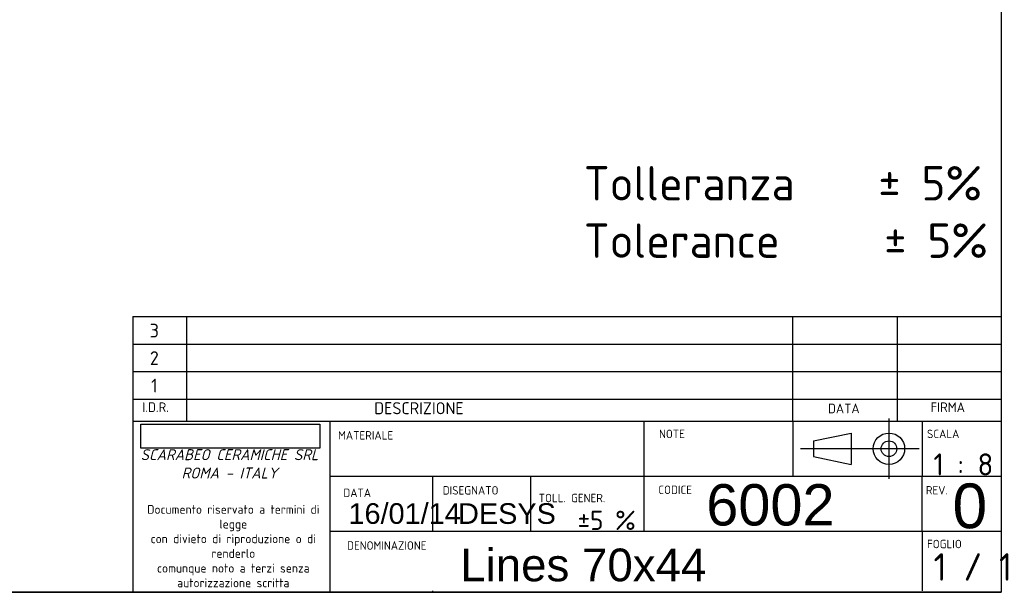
# Model space of a CAD drawing. Header units: millimetres. Extents: x 11 to 285, y 7 to 203.
# Tile 2 of 2: x 142 to 285, y 7 to 90. Entities that reach past the tile are written whole.
import ezdxf
from ezdxf.enums import TextEntityAlignment as Align
from ezdxf.lldxf.tags import DXFTag

# ---------------------------------------------------------------- set-up
doc = ezdxf.new("R2010")
doc.units = ezdxf.units.MM
for name, color, linetype in [('1', 7, 'Continuous'), ('Default', 7, 'Continuous'), ('Predefinito', 7, 'Continuous')]:
    doc.layers.add(name, color=color, linetype=linetype)
doc.styles.add('SEACAD_Arial', font='arial.ttf')
doc.styles.add('SEACAD_Solid_Edge_ISOB', font='seisobd.ttf')
tags = doc.linetypes.add('CENTER2', pattern=[28.575000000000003, 19.05, -3.175, 3.175, -3.175]).pattern_tags.tags
tags[10:11] = [DXFTag(74, 4), DXFTag(75, 0), DXFTag(340, '0'), DXFTag(46, 0.0), DXFTag(50, 0.0), DXFTag(44, 0.0), DXFTag(45, 0.0)]
tags[8:9] = [DXFTag(74, 4), DXFTag(75, 0), DXFTag(340, '0'), DXFTag(46, 0.0), DXFTag(50, 0.0), DXFTag(44, 0.0), DXFTag(45, 0.0)]
tags[6:7] = [DXFTag(74, 4), DXFTag(75, 0), DXFTag(340, '0'), DXFTag(46, 0.0), DXFTag(50, 0.0), DXFTag(44, 0.0), DXFTag(45, 0.0)]
tags[4:5] = [DXFTag(74, 4), DXFTag(75, 0), DXFTag(340, '0'), DXFTag(46, 0.0), DXFTag(50, 0.0), DXFTag(44, 0.0), DXFTag(45, 0.0)]
picture_1 = doc.add_image_def('image1.jpg', size_in_pixel=(300, 40))

# ---------------------------------------------------------------- blocks, each defined once
blk = doc.blocks.new('SEANNOT_GROUP4')
at = {"layer": 'Default', "color": 7, "linetype": 'Continuous', "style": 'SEACAD_Arial'}
blk.add_text('16/01/14', height=3, dxfattribs=at).set_placement((189.4907393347, 20.2255801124), align=Align.TOP_LEFT)
blk = doc.blocks.new('SEANNOT_GROUP5')
at = {"layer": 'Default', "color": 7, "linetype": 'Continuous', "style": 'SEACAD_Solid_Edge_ISOB'}
blk.add_text('1 / 1', height=4, dxfattribs=at).set_placement((274.5275896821, 12.9661109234), align=Align.TOP_LEFT)
blk = doc.blocks.new('SEANNOT_GROUP6')
at = {"layer": 'Predefinito', "color": 7, "linetype": 'CENTER2'}
for p, q in [((268.0507598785, 32.5132231), (268.0507598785, 23.7632230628)), ((272.4257598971, 28.1382230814), (263.6757598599, 28.1382230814))]:
    blk.add_line(p, q, dxfattribs=at)
blk = doc.blocks.new('SEANNOT_GROUP7')
at = {"layer": 'Predefinito', "color": 7, "linetype": 'CENTER2'}
blk.add_line((264.5823548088, 28.1382230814), (255.1706797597, 28.1382230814), dxfattribs=at)
blk = doc.blocks.new('SEANNOT_GROUP8')
at = {"layer": 'Predefinito', "color": 7, "linetype": 'Continuous', "style": 'SEACAD_Arial'}
blk.add_text('Lines 70x44', height=4.75, dxfattribs=at).set_placement((205.7301877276, 13.633435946), align=Align.TOP_LEFT)
blk = doc.blocks.new('SEANNOT_GROUP10')
at = {"layer": 'Predefinito', "color": 7, "linetype": 'Continuous', "style": 'SEACAD_Arial'}
blk.add_text('DESYS', height=3, dxfattribs=at).set_placement((205.4238703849, 20.2213690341), align=Align.TOP_LEFT)
blk = doc.blocks.new('SEANNOT_GROUP12')
at = {"layer": 'Predefinito', "color": 7, "linetype": 'Continuous', "style": 'SEACAD_Arial'}
blk.add_text('6002', height=6, dxfattribs=at).set_placement((241.493512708, 22.9908499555), align=Align.TOP_LEFT)
blk = doc.blocks.new('SEANNOT_GROUP13')
at = {"layer": 'Predefinito', "color": 7, "linetype": 'Continuous', "style": 'SEACAD_Arial'}
blk.add_text('0', height=6.5, dxfattribs=at).set_placement((277.2833090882, 23.0928429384), align=Align.TOP_LEFT)

msp = doc.modelspace()

# ---------------------------------------------------------------- linework, layer by layer
at = {"layer": '1', "color": 7, "linetype": 'Continuous'}
for p, q in [((284.3565875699, 202.8450125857), (284.3565875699, 7.2812665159)), ((158.1293431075, 47.3492349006), (284.3565875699, 47.3492349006)), ((254.0877069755, 32.1479564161), (254.0877069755, 47.3479564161)), ((269.2877069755, 32.1479564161), (269.2877069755, 47.3479564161)), ((158.1293431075, 43.3492349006), (284.3565875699, 43.3492349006)), ((158.1293431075, 39.3492349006), (284.3565875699, 39.3492349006)), ((158.1293431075, 35.3492349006), (284.3565875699, 35.3492349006)), ((158.1293431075, 32.1479564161), (284.3565875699, 32.1479564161)), ((254.0877069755, 32.1479564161), (254.0877069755, 24.1479564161)), ((272.8869784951, 32.1479564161), (272.8869784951, 24.1479564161)), ((257.0986451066, 29.2777821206), (262.5353063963, 30.4173411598)), ((262.5353063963, 30.4173411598), (262.5353063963, 25.859105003)), ((257.0986451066, 29.2777821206), (257.0986451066, 26.9986640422)), ((257.0986451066, 26.9986640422), (262.5353063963, 25.859105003)), ((186.7807768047, 24.1479564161), (284.3565875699, 24.1479564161)), ((272.8869784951, 16.1479564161), (272.8869784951, 24.1479564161)), ((186.7807768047, 16.1479564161), (284.3565875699, 16.1479564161)), ((272.8869784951, 16.1479564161), (272.8869784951, 7.4714564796)), ((284.3565875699, 7.2812665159), (10.8564131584, 7.2812665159)), ((88.7928415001, 7.3094452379), (284.3565875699, 7.3094452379))]:
    msp.add_line(p, q, dxfattribs=at)
for radius in [2.279118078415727, 1.139559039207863]:
    msp.add_circle((268.0507598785, 28.1382230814), radius, dxfattribs=at)
at = {"layer": 'Predefinito', "color": 7, "linetype": 'Continuous'}
for p, q in [((158.1293431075, 47.3492349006), (158.1293431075, 7.4489135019)), ((165.9433704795, 47.3492349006), (165.9433704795, 32.1479564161)), ((186.7807768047, 32.1479564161), (186.7807768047, 7.4489135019)), ((232.4353061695, 32.1479564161), (232.4353061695, 16.1479564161)), ((201.7142513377, 24.1479564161), (201.7142513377, 16.1479564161)), ((215.9585952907, 24.1479564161), (215.9585952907, 16.1479564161)), ((201.7142513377, 7.4714564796), (201.7142513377, 7.4489135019))]:
    msp.add_line(p, q, dxfattribs=at)

# ---------------------------------------------------------------- block references
at = {"layer": 'Default'}
for name in ['SEANNOT_GROUP4', 'SEANNOT_GROUP5']:
    msp.add_blockref(name, (0, 0), dxfattribs=at)
at = {"layer": 'Predefinito'}
for name in ['SEANNOT_GROUP6', 'SEANNOT_GROUP7', 'SEANNOT_GROUP12', 'SEANNOT_GROUP13', 'SEANNOT_GROUP10', 'SEANNOT_GROUP8']:
    msp.add_blockref(name, (0, 0), dxfattribs=at)

# ---------------------------------------------------------------- texts
at = {"layer": '1', "char_height": 2.5}
for s, insert, width, attachment_point in [('{\\fSolid Edge ISO|b0||i0||c0|p34;\\C7;\\H1.224;\\W1.;MATERIALE}', (187.9730112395, 29.4727651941), 10.8099791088, 7), ('{\\fSolid Edge ISO|b0||i0||c0|p34;\\C7;\\H1.224;\\W1.;NOTE}', (234.6243800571, 29.6842787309), 10.8099791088, 7), ('{\\fSolid Edge ISO|b0||i0||c0|p34;\\C7;\\H1.224;\\W1.;SCALA}', (273.5792453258, 29.6842787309), 5.9362990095, 7), ('{\\fSolid Edge ISO|b0||i0||c0|p34;\\C7;\\H3.2;\\W1.;1 : 8}', (278.8674972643, 24.2622896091), 9.508102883, 8), ('{\\fSolid Edge ISO|b0||i0||c0|p34;\\C7;\\H2.8;\\W1.;±5 %}', (222.7911119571, 16.3395684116), 8.9797764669, 7), ('{\\fSolid Edge ISO|b0||i0||c0|p34;\\C7;\\H1.224;\\W1.;DATA}', (188.7404432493, 21.120025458), 10.8099791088, 7), ('{\\fSolid Edge ISO|b0||i0||c0|p34;\\C7;\\H1.224;\\W1.;DISEGNATO}', (203.1815742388, 21.4782148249), 10.8099791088, 7), ('{\\fSolid Edge ISO|b0||i0||c0|p34;\\C7;\\H1.224;\\W1.;TOLL. GENER.}', (217.1414957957, 20.36812853), 10.8099791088, 7), ('{\\fSolid Edge ISO|b0||i0||c0|p34;\\C7;\\H1.224;\\W1.;CODICE}', (234.5251798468, 21.5634339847), 10.8099791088, 7), ('{\\fSolid Edge ISO|b0||i0||c0|p34;\\C7;\\H1.224;\\W1.;REV.}', (273.4061330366, 21.4973654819), 4.5650892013, 7), ('{\\fSolid Edge ISO|b0||i0||c0|p34;\\C7;\\H1.220895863;\\W1.;DENOMINAZIONE}', (189.2883937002, 13.4635035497), 15.7643239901, 7), ('{\\fSolid Edge ISO|b0||i0||c0|p34;\\C7;\\H1.224;\\W1.;FOGLIO}', (273.5792453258, 13.6842787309), 8.7483157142, 7)]:
    msp.add_mtext(s, dxfattribs=dict(at, insert=insert, width=width, attachment_point=attachment_point))
at = {"layer": 'Default', "insert": (223.6984550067, 69.210145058), "char_height": 2.5, "width": 68.2096445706, "attachment_point": 1}
msp.add_mtext('{\\fSolid Edge ISO|b0||i0||c0|p34;\\C7;\\H5.;\\W1.;Tolleranza    ± 5%\\P}{\\fSolid Edge ISO|b0||i0||c0|p34;\\C7;\\H5.;\\W1.;Tolerance     ± 5%}', dxfattribs=at)
at = {"layer": 'Predefinito', "char_height": 2.5}
for s, insert, width, attachment_point in [('{\\fSolid Edge ISO|b0||i0||c0|p34;\\C7;\\H2.;\\W1.;3}', (161.2704359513, 45.3108692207), 5.5228404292, 5), ('{\\fSolid Edge ISO|b0||i0||c0|p34;\\C7;\\H2.;\\W1.;2}', (161.2704359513, 41.3108692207), 5.5228404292, 5), ('{\\fSolid Edge ISO|b0||i0||c0|p34;\\C7;\\H2.;\\W1.;1}', (161.2704359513, 37.3108692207), 5.5228404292, 5), ('{\\fSolid Edge ISO|b0||i0||c0|p34;\\C7;\\H1.4;\\W1.;I.D.R.}', (161.4557597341, 34.8772757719), 6.3345649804, 2), ('{\\fSolid Edge ISO|b0||i0||c0|p34;\\C7;\\H1.75;\\W1.;DESCRIZIONE}', (199.7302257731, 34.90445473), 117.4516512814, 2), ('{\\fSolid Edge ISO|b0||i0||c0|p34;\\C7;\\H1.4;\\W1.;DATA}', (261.4826361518, 34.6963542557), 14.7935464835, 2), ('{\\fSolid Edge ISO|b0||i0||c0|p34;\\C7;\\H1.4;\\W1.;FIRMA}', (276.5949029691, 34.8759972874), 14.4336694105, 2), ('{\\fSolid Edge ISO|b1||i1||c0|p34;\\C7;\\H1.6;\\W1.;SCARABEO CERAMICHE SRL\\P}{\\fSolid Edge ISO|b1||i1||c0|p34;\\C7;\\H1.6;\\W1.;ROMA - ITALY\\P}', (172.2060286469, 28.0795023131), 25.2571100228, 2), ('{\\fSolid Edge ISO|b0||i0||c0|p34;\\C7;\\H1.28;\\W1.;Documento riservato a termini di legge\\P}{\\fSolid Edge ISO|b0||i0||c0|p34;\\C7;\\H1.28;\\W1.;con divieto di riproduzione o di renderlo\\P}{\\fSolid Edge ISO|b0||i0||c0|p34;\\C7;\\H1.28;\\W1.;comunque noto a terzi senza \\P}{\\fSolid Edge ISO|b0||i0||c0|p34;\\C7;\\H1.28;\\W1.;autorizzazione scritta}', (172.7501401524, 19.9633325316), 26.5212863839, 2)]:
    msp.add_mtext(s, dxfattribs=dict(at, insert=insert, width=width, attachment_point=attachment_point))

# ---------------------------------------------------------------- pictures from other files: only their frames are drawn
image = msp.add_image(picture_1, insert=(159.2878030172, 28.228645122), size_in_units=(26.023777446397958, 3.469836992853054))

doc.saveas('drawing.dxf')
